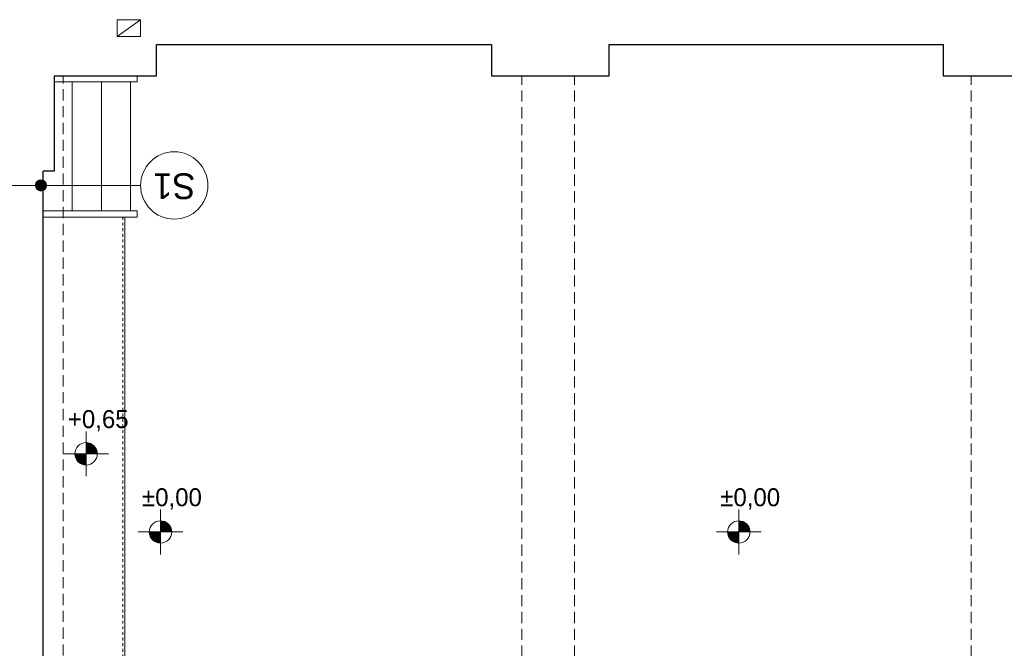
# Model space of a CAD drawing. Extents: x -497945 to -454853, y -17656 to 94650.
# Tile 47 of 62: x -486457 to -477674, y 75332 to 80937. Entities that reach past the tile are written whole.
import ezdxf

# ---------------------------------------------------------------- set-up
doc = ezdxf.new("R2010")
doc.units = 0
doc.header["$MEASUREMENT"] = 0
doc.linetypes.add('Hidden Line', pattern=[50, 25, -25])
doc.linetypes.add('Krawędzie ukryte', pattern=[150, 100, -50])
doc.layers.get('0').update_dxf_attribs({"color": 252})
doc.layers.add('Arch opisy', color=252, linetype='Continuous')
doc.layers.add('INWENT RZĘDNE', color=252, linetype='Continuous')
for name, color, linetype, lineweight in [('Arch opisy_Nr_Pióra__1', 252, 'Continuous', 25), ('Arch opisy_Nr_Pióra__21', 252, 'Continuous', 9), ('INWENT RZĘDNE_Nr_Pióra__21', 252, 'Continuous', 9), ('INWENT.ŚCIANY_Nr_Pióra__1', 252, 'Continuous', 25), ('Istniejące kominy_Nr_Pióra__21', 252, 'Continuous', 9), ('Istniejące schody_Nr_Pióra__102', 252, 'Continuous', 9), ('Istniejące stropy_Nr_Pióra__5', 252, 'Continuous', 13)]:
    doc.layers.add(name, color=color, linetype=linetype, lineweight=lineweight)
doc.styles.add('GENERATED_STYLE_1', font='txt')
doc.styles.add('GENERATED_STYLE_5', font='txt')

# ---------------------------------------------------------------- blocks, each defined once
blk = doc.blocks.new('Koty wysokościowe_94', base_point=(-486293, 63676.8))
at = {"layer": 'INWENT RZĘDNE_Nr_Pióra__21', "linetype": 'Continuous'}
for points in [[(-486293, 63676.8), (-486193, 63676.8), (-486200.6, 63715), (-486222.3, 63747.5), (-486254.7, 63769.2), (-486293, 63776.8)], [(-486293, 63676.8), (-486393, 63676.8), (-486385.4, 63638.5), (-486363.7, 63606.1), (-486331.3, 63584.4), (-486293, 63576.8)]]:
    blk.add_hatch(color=256, dxfattribs=at).paths.add_polyline_path(points, flags=0)
for p, q in [((-486293, 63476.8), (-486293, 63876.8)), ((-486493, 63676.8), (-486093, 63676.8))]:
    blk.add_line(p, q, dxfattribs=at)
blk.add_circle((-486293, 63676.8), 100, dxfattribs=at)
at = {"layer": 'INWENT RZĘDNE_Nr_Pióra__21', "insert": (-486457.8, 63876.8), "char_height": 160, "attachment_point": 7, "style": 'GENERATED_STYLE_1'}
blk.add_mtext('{±0,00}', dxfattribs=at)
blk = doc.blocks.new('Koty wysokościowe_112', base_point=(-486957.3, 64373.4))
at = {"layer": 'INWENT RZĘDNE_Nr_Pióra__21', "linetype": 'Continuous'}
for points in [[(-486957.3, 64373.4), (-486857.3, 64373.4), (-486864.9, 64411.7), (-486886.6, 64444.1), (-486919.1, 64465.8), (-486957.3, 64473.4)], [(-486957.3, 64373.4), (-487057.3, 64373.4), (-487049.7, 64335.1), (-487028, 64302.7), (-486995.6, 64281), (-486957.3, 64273.4)]]:
    blk.add_hatch(color=256, dxfattribs=at).paths.add_polyline_path(points, flags=0)
for p, q in [((-486957.3, 64173.4), (-486957.3, 64573.4)), ((-487157.3, 64373.4), (-486757.3, 64373.4))]:
    blk.add_line(p, q, dxfattribs=at)
blk.add_circle((-486957.3, 64373.4), 100, dxfattribs=at)
at = {"layer": 'INWENT RZĘDNE_Nr_Pióra__21', "insert": (-487119.1, 64573.4), "char_height": 160, "attachment_point": 7, "style": 'GENERATED_STYLE_1'}
blk.add_mtext('{+0,65}', dxfattribs=at)
blk = doc.blocks.new('Koty wysokościowe_113', base_point=(-481134.7, 63676.8))
at = {"layer": 'INWENT RZĘDNE_Nr_Pióra__21', "linetype": 'Continuous'}
for points in [[(-481134.7, 63676.8), (-481034.7, 63676.8), (-481042.3, 63715), (-481064, 63747.5), (-481096.4, 63769.2), (-481134.7, 63776.8)], [(-481134.7, 63676.8), (-481234.7, 63676.8), (-481227.1, 63638.5), (-481205.4, 63606.1), (-481173, 63584.4), (-481134.7, 63576.8)]]:
    blk.add_hatch(color=256, dxfattribs=at).paths.add_polyline_path(points, flags=0)
for p, q in [((-481134.7, 63476.8), (-481134.7, 63876.8)), ((-481334.7, 63676.8), (-480934.7, 63676.8))]:
    blk.add_line(p, q, dxfattribs=at)
blk.add_circle((-481134.7, 63676.8), 100, dxfattribs=at)
at = {"layer": 'INWENT RZĘDNE_Nr_Pióra__21', "insert": (-481299.5, 63876.8), "char_height": 160, "attachment_point": 7, "style": 'GENERATED_STYLE_1'}
blk.add_mtext('{±0,00}', dxfattribs=at)
blk = doc.blocks.new('Linia_169', base_point=(-487820.2, 66766.5))
at = {"layer": 'Arch opisy_Nr_Pióra__21', "linetype": 'Continuous'}
for points in [[(-487770.2, 66766.5), (-487774, 66785.7), (-487784.8, 66801.9), (-487801.1, 66812.7), (-487820.2, 66816.5), (-487839.3, 66812.7), (-487855.5, 66801.9), (-487866.4, 66785.7), (-487870.2, 66766.5), (-487866.4, 66747.4), (-487855.5, 66731.2), (-487839.3, 66720.3), (-487820.2, 66716.5), (-487801.1, 66720.3), (-487784.8, 66731.2), (-487774, 66747.4)], [(-487310.2, 66766.5), (-487314, 66785.7), (-487324.8, 66801.9), (-487341.1, 66812.7), (-487360.2, 66816.5), (-487379.3, 66812.7), (-487395.5, 66801.9), (-487406.4, 66785.7), (-487410.2, 66766.5), (-487406.4, 66747.4), (-487395.5, 66731.2), (-487379.3, 66720.3), (-487360.2, 66716.5), (-487341.1, 66720.3), (-487324.8, 66731.2), (-487314, 66747.4)]]:
    blk.add_hatch(color=256, dxfattribs=at).paths.add_polyline_path(points, flags=0)
blk.add_line((-487770.2, 66766.5), (-487410.2, 66766.5), dxfattribs=at)
for centre in [(-487820.2, 66766.5), (-487360.2, 66766.5)]:
    blk.add_circle(centre, 50, dxfattribs=at)
blk = doc.blocks.new('Linia_170', base_point=(-487360.2, 66766.5))
at = {"layer": 'Arch opisy_Nr_Pióra__21', "linetype": 'Continuous'}
blk.add_line((-487360.2, 66766.5), (-486470.4, 66766.5), dxfattribs=at)
blk.add_circle((-486170.4, 66766.5), 300, dxfattribs=at)
blk = doc.blocks.new('A$C685E8C06')
at = {"layer": 'INWENT.ŚCIANY_Nr_Pióra__1', "color": 252, "linetype": 'Continuous'}
for p, q in [((5790, 7460), (5790, 7740)), ((5790, 7740), (8780, 7740)), ((8780, 7740), (8780, 7460)), ((9830, 7460), (9830, 7740)), ((9830, 7740), (12810, 7740)), ((12810, 7740), (12810, 7460)), ((4880, 7460), (5790, 7460)), ((4880, 7460), (4880, 6610)), ((8780, 7460), (9830, 7460)), ((12810, 7460), (13870, 7460)), ((4780, -160), (4780, 6610)), ((4880, 6610), (4780, 6610))]:
    blk.add_line(p, q, dxfattribs=at)
at = {"layer": 'Istniejące kominy_Nr_Pióra__21', "color": 252, "linetype": 'Continuous'}
for p, q in [((5440, 7810), (5440, 7960)), ((5440, 7960), (5650, 7960)), ((5440, 7810), (5650, 7960)), ((5650, 7960), (5650, 7810)), ((5650, 7810), (5440, 7810))]:
    blk.add_line(p, q, dxfattribs=at)
at = {"layer": 'Istniejące schody_Nr_Pióra__102', "color": 252, "linetype": 'Continuous'}
for p, q in [((5620, 7405), (4880, 7405)), ((5040, 7405), (5040, 6255)), ((5300, 7405), (5300, 6255)), ((5560, 7405), (5560, 6255)), ((5620, 7460), (5620, 7405)), ((5620, 6255), (4780, 6255)), ((5620, 6255), (5620, 6200)), ((5620, 6200), (4780, 6200)), ((5510, 6200), (5510, 250))]:
    blk.add_line(p, q, dxfattribs=at)
at = {"layer": 'Istniejące schody_Nr_Pióra__102', "color": 252, "linetype": 'Hidden Line'}
blk.add_line((5490, 6200), (5490, 250), dxfattribs=at)
at = {"layer": 'Istniejące stropy_Nr_Pióra__5', "color": 252, "linetype": 'Krawędzie ukryte'}
for p, q in [((4960, -1010), (4960, 7460)), ((9050, -1020), (9050, 7460)), ((9520, -1020), (9520, 7460)), ((13060, -1020), (13060, 7460))]:
    blk.add_line(p, q, dxfattribs=at)
at = {"layer": 'Arch opisy', "color": 252, "linetype": 'Continuous'}
for name, p in [('Linia_170', (4760, 6482)), ('Linia_169', (4300, 6482))]:
    blk.add_blockref(name, p, dxfattribs=at)
at = {"layer": 'INWENT RZĘDNE', "color": 252}
for name, p in [('Koty wysokościowe_112', (5162.9, 4088.8)), ('Koty wysokościowe_94', (5827.2, 3392.2)), ('Koty wysokościowe_113', (10985.5, 3392.2))]:
    blk.add_blockref(name, p, dxfattribs=at)
at = {"layer": 'Arch opisy_Nr_Pióra__1', "color": 252, "linetype": 'Continuous', "insert": (5949.8, 6360.6), "char_height": 230, "attachment_point": 2, "rotation": 180, "style": 'GENERATED_STYLE_5'}
blk.add_mtext('{S1}', dxfattribs=at)

msp = doc.modelspace()

# ---------------------------------------------------------------- block references
msp.add_blockref('A$C685E8C06', (-491028.3, 72976.9))

doc.saveas('drawing.dxf')
